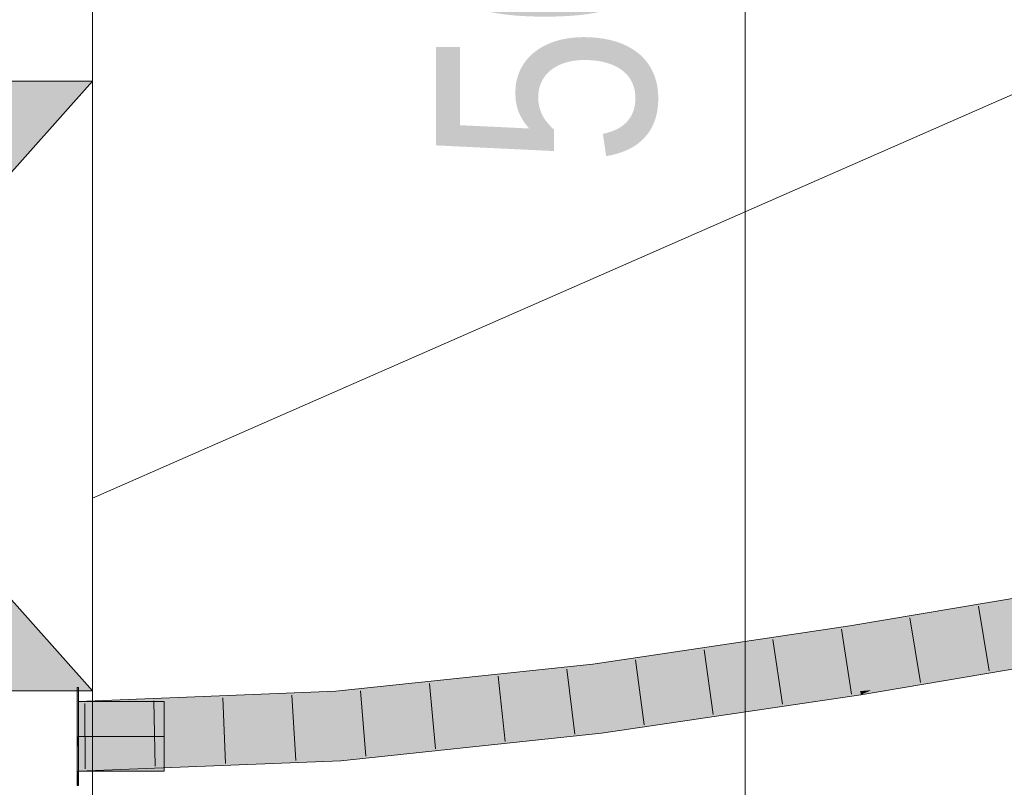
# Model space of a CAD drawing. Extents: x -620 to 300, y 62 to 1162.
# Tile 148 of 256: x -41 to -32, y 981 to 988. Entities that reach past the tile are written whole.
import ezdxf
from ezdxf.lldxf.tags import DXFTag

# ---------------------------------------------------------------- set-up
doc = ezdxf.new("R2010")
doc.units = 0
doc.layers.get('0').update_dxf_attribs({"lineweight": 13})
for name, color, linetype, lineweight, true_color in [('30 -34 Innenwände- 11 Durchbruch', 4, 'Continuous', 9, 0x00ffff), ('30 -34 Innenwände- 4 Türen_Fenster', 7, 'Continuous', 15, 0x9955ff), ('30 -35 Decken- 2.1 Treppen Innen 2D', 7, 'Continuous', 9, 0x599559), ('70 -76 Bemaßung- 2 Allgemein', 9, 'Continuous', 5, 0x808080), ('E_Leerrohr 25', 7, 'Continuous', 5, 0xff8000), ('E_Leerrohr 25-Shading', 7, 'Continuous', 9, 0xff8000), ('E_Leerrohr 32', 7, 'Continuous', 9, 0x00b300), ('E_Leerrohr 32-Shading', 7, 'Continuous', 9, 0x00b300)]:
    doc.layers.add(name, color=color, linetype=linetype, lineweight=lineweight, true_color=true_color)
doc.styles.get("Standard").update_dxf_attribs({"font": 'ARIALN.TTF'})
tags = doc.linetypes.add('fein_strichliert-A06G94XS8I', pattern=[4, 1, -2, 1]).pattern_tags.tags
tags[8:9] = [DXFTag(74, 4), DXFTag(75, 0), DXFTag(340, '0'), DXFTag(46, 0.0), DXFTag(50, 0.0), DXFTag(44, 0.0), DXFTag(45, 0.0)]
tags[6:7] = [DXFTag(74, 4), DXFTag(75, 0), DXFTag(340, '0'), DXFTag(46, 0.0), DXFTag(50, 0.0), DXFTag(44, 0.0), DXFTag(45, 0.0)]
tags[4:5] = [DXFTag(74, 4), DXFTag(75, 0), DXFTag(340, '0'), DXFTag(46, 0.0), DXFTag(50, 0.0), DXFTag(44, 0.0), DXFTag(45, 0.0)]
tags = doc.linetypes.add('STRICHPUNKT2', pattern=[12.7, 6.35, -3.175, 0, -3.175]).pattern_tags.tags
tags[10:11] = [DXFTag(74, 4), DXFTag(75, 0), DXFTag(340, '0'), DXFTag(46, 0.0), DXFTag(50, 0.0), DXFTag(44, 0.0), DXFTag(45, 0.0)]
tags[8:9] = [DXFTag(74, 4), DXFTag(75, 0), DXFTag(340, '0'), DXFTag(46, 0.0), DXFTag(50, 0.0), DXFTag(44, 0.0), DXFTag(45, 0.0)]
tags[6:7] = [DXFTag(74, 4), DXFTag(75, 0), DXFTag(340, '0'), DXFTag(46, 0.0), DXFTag(50, 0.0), DXFTag(44, 0.0), DXFTag(45, 0.0)]
tags[4:5] = [DXFTag(74, 4), DXFTag(75, 0), DXFTag(340, '0'), DXFTag(46, 0.0), DXFTag(50, 0.0), DXFTag(44, 0.0), DXFTag(45, 0.0)]

# ---------------------------------------------------------------- blocks, each defined once
blk = doc.blocks.new('Shading-A06G94VZ8I', base_point=(-25.075, 983.5696))
at = {"layer": 'E_Leerrohr 32-Shading', "color": 83, "true_color": 0x7fbd7f}
for points in [[(-33.6029, 982.3574), (-31.2361, 982.7585), (-33.1976, 982.5211), (-31.2517, 982.851)], [(-33.6153, 982.4354), (-33.6176, 982.45), (-35.9697, 982.0118), (-35.9807, 982.0985)], [(-33.1976, 982.5211), (-33.6176, 982.45), (-33.6153, 982.4354)], [(-33.6029, 982.3574), (-33.1976, 982.5211), (-33.6153, 982.4354)], [(-33.8335, 982.3231), (-33.6029, 982.3574), (-35.9143, 982.0218), (-33.6153, 982.4354)], [(-35.9697, 982.0118), (-35.9689, 982.0055), (-35.9143, 982.0218), (-33.8335, 982.3231)], [(-31.1527, 982.2635), (-31.1609, 982.3123), (-33.1518, 981.9749)], [(-33.1518, 981.9749), (-31.1453, 982.2199), (-31.1527, 982.2635)], [(-33.1518, 981.9749), (-33.4197, 981.8597), (-31.1453, 982.2199), (-33.1227, 981.8847)], [(-38.0038, 981.8043), (-35.9807, 982.0985), (-38.0077, 981.8847)], [(-35.9807, 982.0985), (-38.0038, 981.8043), (-36.2596, 981.9749), (-38.0032, 981.791)], [(-35.9807, 982.0985), (-36.2596, 981.9749), (-35.9697, 982.0118)], [(-36.2596, 981.9749), (-35.9689, 982.0055), (-35.9697, 982.0118)], [(-33.5318, 981.9105), (-34.3351, 981.791), (-33.5224, 981.8511)], [(-33.5318, 981.9105), (-33.5224, 981.8511), (-33.1518, 981.9749), (-33.4197, 981.8597)], [(-38.3363, 981.7559), (-38.3431, 981.8494), (-40.7084, 981.6929), (-40.7084, 981.7547)], [(-38.3431, 981.8494), (-38.3363, 981.7559), (-38.0077, 981.8847), (-38.0038, 981.8043)], [(-34.3351, 981.791), (-35.9118, 981.5566), (-33.5224, 981.8511), (-33.5171, 981.8179)], [(-35.9118, 981.5566), (-35.791, 981.5609), (-33.5171, 981.8179), (-33.9418, 981.7547)], [(-33.5224, 981.8511), (-33.5171, 981.8179), (-33.4197, 981.8597)], [(-33.4197, 981.8597), (-33.5171, 981.8179), (-33.1227, 981.8847)], [(-40.7084, 981.661), (-38.3363, 981.7559), (-40.7084, 981.6929)], [(-38.0038, 981.8043), (-38.3363, 981.7559), (-38.0032, 981.791)], [(-35.791, 981.5609), (-35.0697, 981.587), (-33.9418, 981.7547)], [(-38.3007, 981.266), (-35.9023, 981.4816), (-36.1786, 981.5284), (-35.9108, 981.5484)], [(-35.9108, 981.5484), (-35.9118, 981.5566), (-36.1786, 981.5284)], [(-35.791, 981.5609), (-35.9118, 981.5566), (-35.9108, 981.5484)], [(-35.9023, 981.4816), (-35.0697, 981.587), (-35.9108, 981.5484), (-35.791, 981.5609)], [(-35.9, 981.4636), (-35.0697, 981.587), (-35.9023, 981.4816)], [(-38.3017, 981.2788), (-38.3007, 981.266), (-37.9573, 981.341), (-36.1786, 981.5284)], [(-38.2967, 981.2111), (-35.9, 981.4636), (-38.3007, 981.266), (-35.9023, 981.4816)], [(-40.7084, 981.1839), (-38.3035, 981.3045), (-40.7084, 981.2084)], [(-40.7084, 981.1839), (-38.6795, 981.2531), (-38.3035, 981.3045), (-38.3017, 981.2788)], [(-40.7084, 981.1147), (-38.2967, 981.2111), (-40.7084, 981.1839), (-38.3007, 981.266)], [(-38.6795, 981.2531), (-38.3007, 981.266), (-38.3017, 981.2788)], [(-38.3035, 981.3045), (-38.3017, 981.2788), (-37.9573, 981.341)]]:
    blk.add_solid(points, dxfattribs=at)
at = {"layer": 'E_Leerrohr 32-Shading', "color": 83, "true_color": 0x7fd57f}
for points in [[(-31.2264, 982.7006), (-31.2361, 982.7585), (-33.6029, 982.3574)], [(-33.5674, 982.1339), (-31.1985, 982.5355), (-33.6029, 982.3574), (-31.2264, 982.7006)], [(-33.1518, 981.9749), (-31.1609, 982.3123), (-33.5674, 982.1339), (-31.1985, 982.5355)], [(-33.7982, 982.0995), (-33.5674, 982.1339), (-33.8335, 982.3231), (-33.6029, 982.3574)], [(-35.9689, 982.0055), (-33.8162, 982.2134), (-33.8335, 982.3231)], [(-35.9689, 982.0055), (-35.9404, 981.781), (-33.8162, 982.2134), (-33.7982, 982.0995)], [(-33.5369, 981.9424), (-33.5674, 982.1339), (-35.9383, 981.7649), (-35.9404, 981.781)], [(-33.1518, 981.9749), (-33.5674, 982.1339), (-33.5369, 981.9424)], [(-36.2483, 981.7486), (-35.9404, 981.781), (-36.2596, 981.9749), (-35.9689, 982.0055)], [(-36.2485, 981.7529), (-36.2596, 981.9749), (-38.0032, 981.791)], [(-35.9118, 981.5566), (-33.5318, 981.9105), (-35.9383, 981.7649), (-33.5369, 981.9424)], [(-33.5318, 981.9105), (-33.1518, 981.9749), (-33.5369, 981.9424)], [(-38.3199, 981.5302), (-38.3363, 981.7559), (-40.7084, 981.4348), (-40.7084, 981.661)], [(-38.3363, 981.7559), (-36.2485, 981.7529), (-38.0032, 981.791)], [(-38.3363, 981.7559), (-38.3199, 981.5302), (-36.2485, 981.7529), (-36.2483, 981.7486)], [(-36.1786, 981.5284), (-35.9118, 981.5566), (-38.3199, 981.5302), (-35.9404, 981.781)], [(-38.3035, 981.3045), (-38.3199, 981.5302), (-40.7084, 981.2084), (-40.7084, 981.4348)], [(-36.1786, 981.5284), (-38.3199, 981.5302), (-38.315, 981.4628)], [(-38.3035, 981.3045), (-36.1786, 981.5284), (-38.315, 981.4628)]]:
    blk.add_solid(points, dxfattribs=at)
blk = doc.blocks.new('Shading-A06G94WF8I', base_point=(-40.7084, 981.2531))
at = {"layer": 'E_Leerrohr 25-Shading', "color": 43, "true_color": 0xd7ab7f}
for points in [[(-40.7084, 981.7529), (-40.7084, 981.8847), (-40.7204, 981.7529), (-40.7204, 981.8847)], [(-40.7084, 981.0729), (-40.7084, 981.1165), (-40.7204, 981.0729), (-40.7204, 981.1165)], [(-40.7204, 980.9847), (-40.7084, 980.9847), (-40.7204, 981.0729), (-40.7084, 981.0729)]]:
    blk.add_solid(points, dxfattribs=at)
at = {"layer": 'E_Leerrohr 25-Shading', "color": 31, "true_color": 0xfabd7f}
for points in [[(-40.7084, 981.5917), (-40.7084, 981.7529), (-40.7204, 981.5914), (-40.7204, 981.7529)], [(-40.7204, 981.4348), (-40.7084, 981.4348), (-40.7204, 981.5914), (-40.7084, 981.5917)], [(-40.7084, 981.3428), (-40.7084, 981.4348), (-40.7204, 981.3428), (-40.7204, 981.4348)], [(-40.7204, 981.1165), (-40.7084, 981.1165), (-40.7204, 981.3428), (-40.7084, 981.3428)]]:
    blk.add_solid(points, dxfattribs=at)
at = {"layer": 'E_Leerrohr 25-Shading', "color": 31, "true_color": 0xecb67f}
for points in [[(-40.7084, 981.4348), (-39.9204, 981.444), (-40.7084, 981.7547), (-39.9204, 981.7547)], [(-40.7084, 981.4348), (-39.9204, 981.4348), (-39.9204, 981.444)], [(-40.7084, 981.2531), (-39.9204, 981.2531), (-40.7084, 981.4348), (-39.9204, 981.4125)], [(-39.9204, 981.4125), (-39.9204, 981.4348), (-40.7084, 981.4348)], [(-40.7084, 981.2531), (-40.7084, 981.1147), (-39.9204, 981.2531), (-39.9204, 981.1685)], [(-40.7084, 981.1147), (-39.9204, 981.1147), (-39.9204, 981.1685)]]:
    blk.add_solid(points, dxfattribs=at)
blk = doc.blocks.new('Referenz-A06G94XT8I')
at = {"layer": '30 -34 Innenwände- 11 Durchbruch', "color": 0, "linetype": 'Continuous', "lineweight": -2, "ltscale": 0.13}
for p, q in [((-40.5796, 983.6233), (-19.9512, 992.6721)), ((-45.5796, 987.4534), (-40.5796, 987.4534)), ((-40.5796, 987.4534), (-45.5796, 981.8534)), ((-40.5796, 981.8534), (-45.5796, 987.4534)), ((-45.5796, 987.4534), (-40.5796, 981.8534)), ((-40.5796, 987.4534), (-45.5796, 981.8534)), ((-40.5796, 981.8534), (-40.5796, 987.4534)), ((-45.5796, 981.8534), (-40.5796, 981.8534))]:
    blk.add_line(p, q, dxfattribs=at)
at = {"layer": '30 -34 Innenwände- 11 Durchbruch', "color": 0, "lineweight": -2}
for points in [[(-43.0796, 984.6534), (-43.0796, 987.4534), (-40.5796, 987.4534)], [(-43.0796, 981.8534), (-43.0796, 984.6534), (-40.5796, 981.8534)]]:
    blk.add_solid(points, dxfattribs=at)
at = {"layer": '30 -34 Innenwände- 4 Türen_Fenster', "color": 0, "linetype": 'fein_strichliert-A06G94XS8I', "lineweight": -2, "ltscale": 0.13}
blk.add_line((-40.5796, 989.4534), (-40.5796, 965.6034), dxfattribs=at)
at = {"layer": '30 -35 Decken- 2.1 Treppen Innen 2D', "color": 0, "linetype": 'fein_strichliert-A06G94XS8I', "lineweight": -2, "ltscale": 0.13}
blk.add_line((-40.5796, 988.0534), (-40.5796, 957.6534), dxfattribs=at)
at = {"layer": '70 -76 Bemaßung- 2 Allgemein', "color": 0, "linetype": 'Continuous', "lineweight": -2, "ltscale": 0.13}
for p, q in [((-34.5796, 966.6638), (-34.5796, 988.393)), ((-34.5796, 988.393), (-34.5796, 987.3326))]:
    blk.add_line(p, q, dxfattribs=at)
at = {"layer": '70 -76 Bemaßung- 2 Allgemein', "color": 0, "linetype": 'Continuous', "lineweight": -2, "ltscale": 0.13, "insert": (-37.4218, 986.6733), "char_height": 2.013773, "attachment_point": 1, "rotation": 90}
blk.add_mtext('{\\fArial Narrow;50}', dxfattribs=at)
blk = doc.blocks.new('Enddeckel-A06G95258I')
at = {"color": 0, "linetype": 'ByBlock', "lineweight": -2, "ltscale": 0.13}
for p, q in [((-40.7084, 981.8847), (-40.7204, 981.8847)), ((-40.7204, 981.6211), (-40.7204, 981.8847)), ((-40.7084, 981.6211), (-40.7084, 981.8847)), ((-39.9204, 981.7547), (-40.7084, 981.7547)), ((-40.7084, 981.5673), (-40.7084, 981.7547)), ((-39.9204, 981.5673), (-39.9204, 981.7547)), ((-40.7204, 981.2483), (-40.7204, 981.6211)), ((-40.7084, 981.2483), (-40.7084, 981.6211)), ((-40.7084, 981.3022), (-40.7084, 981.5673)), ((-39.9204, 981.3022), (-39.9204, 981.5673)), ((-40.7084, 981.1147), (-40.7084, 981.3022)), ((-39.9204, 981.1147), (-39.9204, 981.3022)), ((-40.7204, 980.9847), (-40.7204, 981.2483)), ((-40.7084, 980.9847), (-40.7084, 981.2483)), ((-40.7084, 981.1147), (-39.9204, 981.1147)), ((-40.7204, 980.9847), (-40.7084, 980.9847))]:
    blk.add_line(p, q, dxfattribs=at)
at = {"color": 0, "linetype": 'STRICHPUNKT2', "lineweight": 5, "ltscale": 0.13}
blk.add_line((-40.7084, 981.4347), (-39.9204, 981.4347), dxfattribs=at)
blk = doc.blocks.new('Flexrohr-A06G95278I')
at = {"color": 0, "linetype": 'ByBlock', "lineweight": -2, "ltscale": 0.13}
for p, q in [((-31.2517, 982.851), (-33.6176, 982.4499)), ((-32.4355, 982.6308), (-32.3383, 982.0372)), ((-33.6176, 982.4499), (-35.9807, 982.0985)), ((-33.0658, 982.524), (-32.97, 981.9301)), ((-33.6961, 982.4189), (-33.6022, 981.8246)), ((-34.3266, 982.3251), (-34.2377, 981.7301)), ((-34.9572, 982.2313), (-34.8733, 981.6356)), ((-31.1453, 982.2199), (-33.5171, 981.8179)), ((-35.9807, 982.0985), (-38.3431, 981.8494)), ((-35.5877, 982.1375), (-35.5088, 981.5411)), ((-36.8511, 981.9875), (-36.7871, 981.3893)), ((-36.2189, 982.0541), (-36.1463, 981.4569)), ((-37.4832, 981.9208), (-37.4279, 981.3218)), ((-38.3431, 981.8494), (-40.7084, 981.7547)), ((-38.7485, 981.814), (-38.7124, 981.2135)), ((-38.1154, 981.8541), (-38.0687, 981.2543)), ((-33.5171, 981.8179), (-35.9, 981.4636)), ((-40.7084, 981.7547), (-40.7084, 981.1147)), ((-40.6495, 981.7379), (-40.6484, 981.1363)), ((-40.0158, 981.7634), (-40.003, 981.1619)), ((-39.3822, 981.7888), (-39.3577, 981.1877)), ((-35.9, 981.4636), (-38.2967, 981.211)), ((-38.2967, 981.211), (-40.7084, 981.1147))]:
    blk.add_line(p, q, dxfattribs=at)

msp = doc.modelspace()

# ---------------------------------------------------------------- block references
at = {"color": 8, "lineweight": 13, "ltscale": 0.13, "true_color": 0x808080}
msp.add_blockref('Referenz-A06G94XT8I', (0, 0), dxfattribs=at)
at = {"layer": 'E_Leerrohr 25'}
msp.add_blockref('Shading-A06G94WF8I', (-40.7084, 981.2531), dxfattribs=at)
at = {"layer": 'E_Leerrohr 25', "color": 150, "ltscale": 0.13, "true_color": 0x0099ff}
msp.add_blockref('Enddeckel-A06G95258I', (0, 0), dxfattribs=at)
at = {"layer": 'E_Leerrohr 32'}
msp.add_blockref('Shading-A06G94VZ8I', (-25.075, 983.5696), dxfattribs=at)
at = {"layer": 'E_Leerrohr 32', "ltscale": 0.13}
msp.add_blockref('Flexrohr-A06G95278I', (0, 0), dxfattribs=at)

doc.saveas('drawing.dxf')
